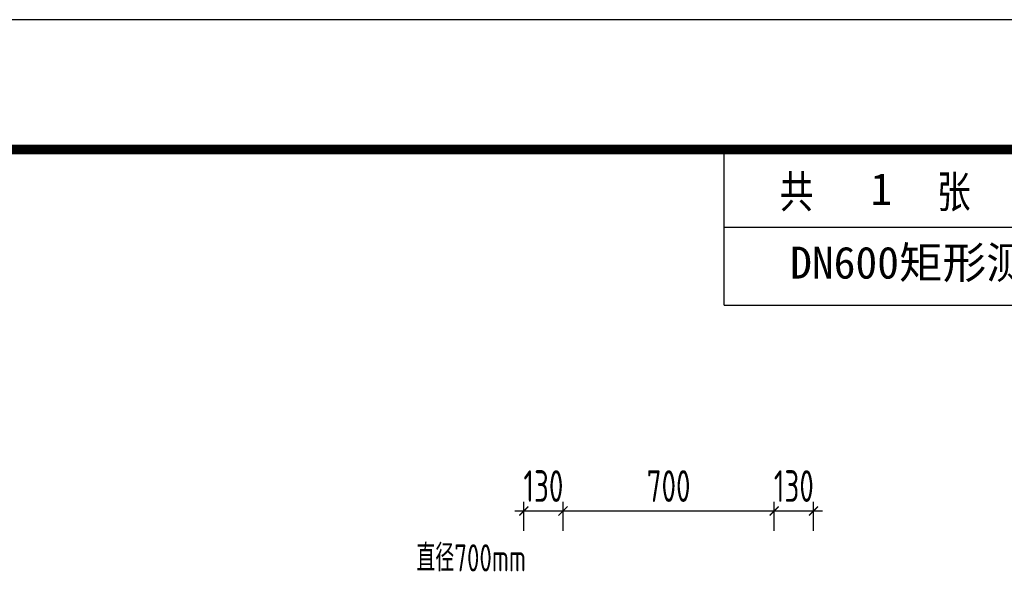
# Model space of a CAD drawing. Extents: x 1154951 to 1182252, y 3484725 to 3514600.
# Tile 54 of 55: x 1172265 to 1175528, y 3510095 to 3511944. Entities that reach past the tile are written whole.
import ezdxf
from ezdxf.enums import TextEntityAlignment as Align

# ---------------------------------------------------------------- set-up
doc = ezdxf.new("R2010")
doc.units = 0
doc.layers.get('0').update_dxf_attribs({"linetype": 'CONTINUOUS'})
doc.layers.get('Defpoints').update_dxf_attribs({"linetype": 'CONTINUOUS'})
doc.layers.add('DIM', color=4, linetype='CONTINUOUS')
doc.layers.add('GPSCOMMON', color=7, linetype='CONTINUOUS')
doc.layers.add('标注', color=7, linetype='CONTINUOUS', lineweight=25)
doc.styles.add('gpshz', font='tssdeng.shx', dxfattribs={"width": 0.8, "height": 2.5, "bigfont": 'hztxt.shx'})
doc.styles.add('TSSD_Dimension', font='tssdeng.shx', dxfattribs={"width": 0.7, "bigfont": 'Hztxt.shx'})
doc.styles.add('图签', font='txt', dxfattribs={"width": 0.66})
doc.styles.add('宋体', font='txt')
doc.dimstyles.new('TSSD_30_30', dxfattribs={"dimtxt": 105, "dimasz": 30, "dimexe": 30, "dimexo": 75, "dimgap": 30, "dimtad": 1, "dimdec": 0, "dimzin": 0, "dimdsep": 46, "dimtxsty": 'TSSD_Dimension', "dimblk": 'ARCHTICK', "dimblk1": 'ARCHTICK', "dimblk2": 'ARCHTICK', "dimcen": 0, "dimdle": 30, "dimclrt": 7, "dimadec": 0, "dimazin": 0, "dimtfac": 1, "dimtdec": 0, "dimtix": 1, "dimtmove": 2, "dimatfit": 3, "dimfxl": 0, "dimtolj": 1, "dimtzin": 0, "dimarcsym": 0})

# ---------------------------------------------------------------- blocks, each defined once
blk = doc.blocks.new('_ARCHTICK')
at = {"color": 0, "linetype": 'ByBlock', "const_width": 0.15}
blk.add_lwpolyline([(-0.5, -0.5), (0.5, 0.5)], dxfattribs=at)
blk = doc.blocks.new('*D330')
at = {"layer": 'Defpoints', "color": 0}
for p in [(1174065.8, 3510315.4), (1173935.8, 3510174.7), (1174065.8, 3510174.7)]:
    blk.add_point(p, dxfattribs=at)
at = {"layer": 'DIM', "color": 0, "lineweight": -2}
for p, q in [((1173935.8, 3510249.7), (1173935.8, 3510345.4)), ((1174065.8, 3510249.7), (1174065.8, 3510345.4)), ((1173905.8, 3510315.4), (1174095.8, 3510315.4))]:
    blk.add_line(p, q, dxfattribs=at)
at = {"layer": 'DIM', "color": 0, "lineweight": -2, "xscale": 30, "yscale": 30, "zscale": 30}
blk.add_blockref('_ARCHTICK', (1173935.8, 3510315.4), dxfattribs=at)
at = {"layer": 'DIM', "color": 0, "lineweight": -2, "xscale": 30, "yscale": 30, "zscale": 30, "rotation": 180}
blk.add_blockref('_ARCHTICK', (1174065.8, 3510315.4), dxfattribs=at)
at = {"layer": 'DIM', "color": 7, "insert": (1174000.8, 3510397.9), "char_height": 105, "attachment_point": 5, "style": 'TSSD_Dimension'}
blk.add_mtext('\\A1;130', dxfattribs=at)
blk = doc.blocks.new('*D331')
at = {"layer": 'Defpoints', "color": 0}
for p in [(1174765.8, 3510315.4), (1174065.8, 3510174.7), (1174765.8, 3510174.7)]:
    blk.add_point(p, dxfattribs=at)
at = {"layer": 'DIM', "color": 0, "lineweight": -2}
for p, q in [((1174065.8, 3510249.7), (1174065.8, 3510345.4)), ((1174765.8, 3510249.7), (1174765.8, 3510345.4)), ((1174035.8, 3510315.4), (1174795.8, 3510315.4))]:
    blk.add_line(p, q, dxfattribs=at)
at = {"layer": 'DIM', "color": 0, "lineweight": -2, "xscale": 30, "yscale": 30, "zscale": 30, "rotation": 180}
blk.add_blockref('_ARCHTICK', (1174065.8, 3510315.4), dxfattribs=at)
at = {"layer": 'DIM', "color": 0, "lineweight": -2, "xscale": 30, "yscale": 30, "zscale": 30}
blk.add_blockref('_ARCHTICK', (1174765.8, 3510315.4), dxfattribs=at)
at = {"layer": 'DIM', "color": 7, "insert": (1174415.8, 3510397.9), "char_height": 105, "attachment_point": 5, "style": 'TSSD_Dimension'}
blk.add_mtext('\\A1;700', dxfattribs=at)
blk = doc.blocks.new('*D332')
at = {"layer": 'Defpoints', "color": 0}
for p in [(1174895.8, 3510315.4), (1174765.8, 3510174.7), (1174895.8, 3510174.7)]:
    blk.add_point(p, dxfattribs=at)
at = {"layer": 'DIM', "color": 0, "lineweight": -2}
for p, q in [((1174765.8, 3510249.7), (1174765.8, 3510345.4)), ((1174895.8, 3510249.7), (1174895.8, 3510345.4)), ((1174735.8, 3510315.4), (1174925.8, 3510315.4))]:
    blk.add_line(p, q, dxfattribs=at)
at = {"layer": 'DIM', "color": 0, "lineweight": -2, "xscale": 30, "yscale": 30, "zscale": 30}
blk.add_blockref('_ARCHTICK', (1174765.8, 3510315.4), dxfattribs=at)
at = {"layer": 'DIM', "color": 0, "lineweight": -2, "xscale": 30, "yscale": 30, "zscale": 30, "rotation": 180}
blk.add_blockref('_ARCHTICK', (1174895.8, 3510315.4), dxfattribs=at)
at = {"layer": 'DIM', "color": 7, "insert": (1174830.8, 3510397.9), "char_height": 105, "attachment_point": 5, "style": 'TSSD_Dimension'}
blk.add_mtext('\\A1;130', dxfattribs=at)
blk = doc.blocks.new('*U288')
at = {"color": 0}
for p, q in [((360, 275), (360, 287)), ((360, 281), (410, 281)), ((360, 275), (410, 275))]:
    blk.add_line(p, q, dxfattribs=at)
blk.add_lwpolyline([(0, 0), (420, 0), (420, 297), (0, 297)], close=True, dxfattribs=at)
at = {"color": 0, "const_width": 0.75}
blk.add_lwpolyline([(410, 10), (410, 287), (25, 287), (25, 10), (410, 10)], dxfattribs=at)
at = {"color": 0, "linetype": 'Continuous', "style": '图签', "width": 0.8}
blk.add_text('共       张', height=2.5, dxfattribs=at).set_placement((364.264, 282.49))
at = {"color": 0, "linetype": 'Continuous', "ltscale": 0.055, "style": '图签', "flags": 8}
for tag, width, p, p2 in [('审定', 1.617188, (172.25, 28.989), (183.75, 28.989)), ('设计', 1.617188, (214.25, 28.989), (225.75, 28.989)), ('工程编号', 0.738284, (256.25, 28.989), (266.75, 28.989)), ('版本', 1.530605, (397.866, 28.989), (408.75, 28.989)), ('设计负责', 0.763807, (130.25, 20.989), (141.113, 20.989)), ('审核', 1.617188, (172.25, 20.989), (183.75, 20.989)), ('注册工程师', 0.646875, (214.25, 20.989), (225.75, 20.989)), ('图纸比例', 0.738284, (256.25, 20.989), (266.75, 20.989)), ('专业负责', 0.763807, (130.25, 12.65), (141.113, 12.65)), ('校核', 1.617188, (172.25, 12.65), (183.75, 12.65)), ('注册建筑师', 0.646875, (214.25, 12.65), (225.75, 12.65)), ('出图日期', 0.738284, (256.25, 12.65), (266.75, 12.65))]:
    blk.add_attdef(tag, text='', height=2.5, dxfattribs=dict(at, width=width)).set_placement(p, p2, align=Align.FIT)
at = {"color": 0, "linetype": 'Continuous', "style": '图签', "flags": 8}
for tag, width, p, p2 in [('设计总负责', 0.611046, (130.25, 28.989), (141.113, 28.989)), ('工程名称', 2.988281, (283.25, 28.989), (325.75, 28.989)), ('图纸编号', 2.575163, (345.132, 28.989), (381.757, 28.989)), ('子项名称', 2.988281, (283.25, 20.989), (325.75, 20.989))]:
    blk.add_attdef(tag, text='', height=2.5, dxfattribs=dict(at, width=width)).set_placement(p, p2, align=Align.FIT)
at = {"color": 0, "linetype": 'Continuous', "style": '图签'}
for tag, p, width in [('设计证书', (43.257, 16.372), 1.55), ('咨询证书', (43.257, 12.877), 0.9)]:
    blk.add_attdef(tag, p, '', height=2, dxfattribs=dict(at, width=width))
at = {"color": 0, "linetype": 'Continuous', "style": '图签', "width": 0.85}
for tag, height, p in [('图纸名称_2_1', 2.2, (305.023, 15.122)), ('图纸名称_1_1', 2.5, (305.023, 13.354)), ('图纸名称_2_2', 2.2, (305.023, 11.512))]:
    blk.add_attdef(tag, text='', height=height, dxfattribs=at).set_placement(p, align=Align.CENTER)
blk = doc.blocks.new('20180504.1552415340')
at = {"layer": 'GPSCOMMON', "xscale": 43, "yscale": 43, "zscale": 43}
blk.add_blockref('*U288', (1159120.4, 3499173.1), dxfattribs=at)
at = {"style": 'gpshz', "width": 0.7}
blk.add_text('直径700mm', height=90, dxfattribs=at).set_placement((1173579.5, 3510114.8))
at = {"layer": '标注', "lineweight": -3, "style": '宋体'}
for s, p in [('1             1', (1175084.5, 3511329.6)), ('DN600矩形测流井结构图', (1174818.5, 3511085.7))]:
    blk.add_text(s, height=106.071, dxfattribs=at).set_placement(p)
at = {"layer": 'DIM'}
for base, p1, p2, picture, middle in [((1174065.8, 3510315.4), (1173935.8, 3510174.7), (1174065.8, 3510174.7), '*D330', (1174000.8, 3510397.9)), ((1174765.8, 3510315.4), (1174065.8, 3510174.7), (1174765.8, 3510174.7), '*D331', (1174415.8, 3510397.9)), ((1174895.8, 3510315.4), (1174765.8, 3510174.7), (1174895.8, 3510174.7), '*D332', (1174830.8, 3510397.9))]:
    dim = blk.add_linear_dim(base=base, p1=p1, p2=p2, dimstyle='TSSD_30_30', dxfattribs=at)
    dim.commit()
    dim.dimension.update_dxf_attribs({"geometry": picture, "text_midpoint": middle})

msp = doc.modelspace()

# ---------------------------------------------------------------- block references
at = {"layer": 'GPSCOMMON'}
msp.add_blockref('20180504.1552415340', (0, 0), dxfattribs=at)

doc.saveas('drawing.dxf')
